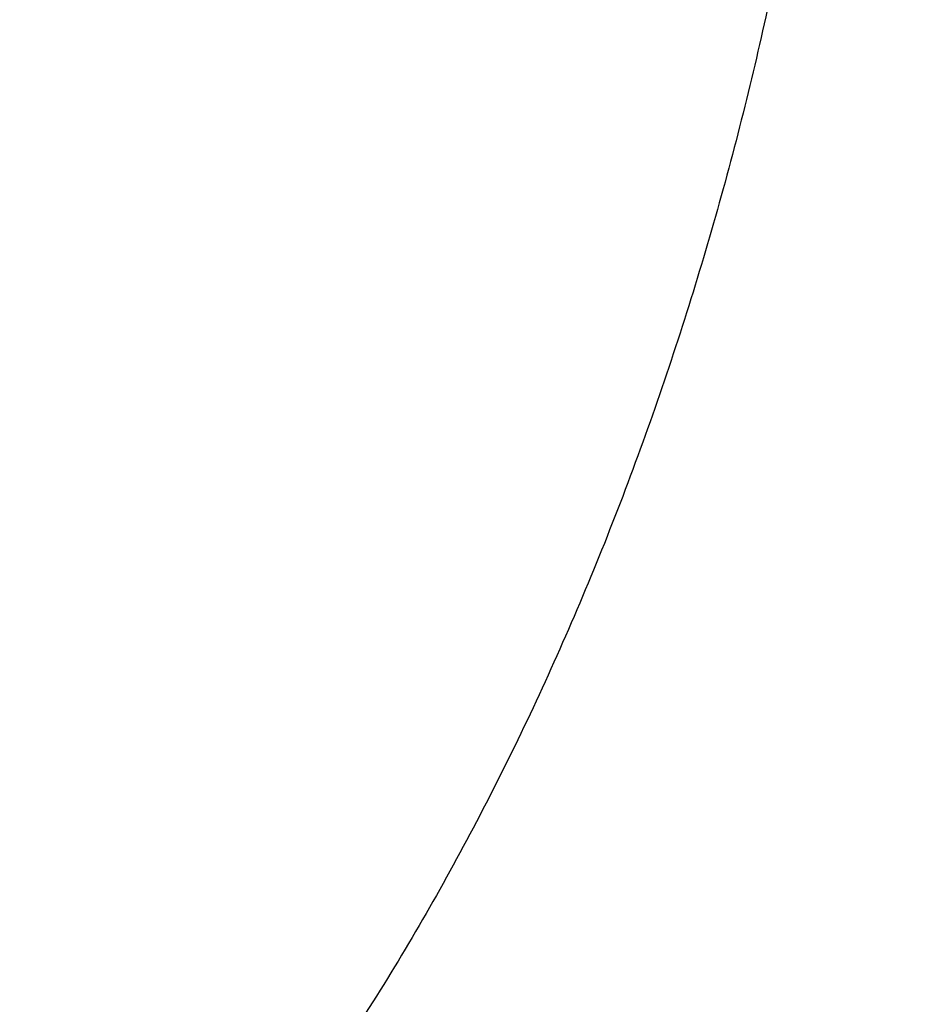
# Model space of a CAD drawing. Header units: millimetres. Extents: x -435 to 414, y -387 to 463.
# Tile 183 of 256: x -307.54 to -303.29, y -237.4 to -232.74. Entities that reach past the tile are written whole.
import ezdxf

# ---------------------------------------------------------------- set-up
doc = ezdxf.new("R2010")
doc.units = ezdxf.units.MM
doc.layers.add('mousse 2', color=7, linetype='Continuous', true_color=0x616161)

msp = doc.modelspace()

# ---------------------------------------------------------------- linework, layer by layer
at = {"layer": 'mousse 2'}
msp.add_open_spline([(-353.1934, -204.7248, 149.5814), (-347.6342, -204.0621, 85.5891), (-293.0432, -233.502, 40), (-230.1078, -222.0789, 40)], degree=3, dxfattribs=at)
for points, weights in [([(-349.61, -232.8296, 149.5413), (-340.1273, -231.443, 40), (-231.3246, -215.5331, 40)], [1, 0.737277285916, 1]), ([(-349.5716, -233.0908, 149.5413), (-340.0915, -231.6856, 40), (-231.3203, -215.5624, 40)], [1, 0.73727738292, 1]), ([(-349.5378, -233.3176, 149.5413), (-340.0601, -231.8965, 40), (-231.3159, -215.5916, 40)], [1, 0.737277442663, 1]), ([(-349.5066, -233.5246, 149.5413), (-340.031, -232.0893, 40), (-231.3115, -215.6209, 40)], [1, 0.737277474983, 1]), ([(-349.4769, -233.7193, 149.5413), (-340.0034, -232.2707, 40), (-231.3071, -215.6501, 40)], [1, 0.737277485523, 1]), ([(-349.4394, -233.9633, 149.5413), (-339.9684, -232.4982, 40), (-231.3012, -215.6882, 40)], [1, 0.737277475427, 1]), ([(-349.4021, -234.2034, 149.5413), (-339.9336, -232.7221, 40), (-231.2953, -215.7262, 40)], [1, 0.737277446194, 1]), ([(-349.3638, -234.4463, 149.5413), (-339.898, -232.9486, 40), (-231.2893, -215.7642, 40)], [1, 0.737277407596, 1]), ([(-349.3244, -234.6941, 149.5413), (-339.8612, -233.1796, 40), (-231.2833, -215.8022, 40)], [1, 0.737277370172, 1]), ([(-349.1887, -235.5262, 149.5413), (-339.7348, -233.9549, 40), (-231.2629, -215.927, 40)], [1, 0.737277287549, 1]), ([(-349.0453, -236.3728, 149.5413), (-339.6012, -234.7437, 40), (-231.2418, -216.0517, 40)], [1, 0.737277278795, 1]), ([(-348.8939, -237.2347, 149.5413), (-339.4601, -235.5468, 40), (-231.2192, -216.1803, 40)], [1, 0.73727732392, 1]), ([(-307.3816, -314.3895, 149.5413), (-300.775, -307.4469, 40), (-224.9732, -227.79, 40)], [1, 0.737277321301, 1]), ([(-306.6991, -315.0346, 149.5413), (-300.139, -308.0482, 40), (-224.8701, -227.8874, 40)], [1, 0.737277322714, 1]), ([(-306.0121, -315.6754, 149.5413), (-299.4988, -308.6453, 40), (-224.7665, -227.9841, 40)], [1, 0.737277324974, 1]), ([(-305.3201, -316.3123, 149.5413), (-298.8538, -309.2388, 40), (-224.6621, -228.0801, 40)], [1, 0.737277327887, 1]), ([(-304.6229, -316.9453, 149.5413), (-298.2041, -309.8287, 40), (-224.5572, -228.1754, 40)], [1, 0.737277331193, 1]), ([(-303.6335, -230.0325, 64.3093), (-304.3083, -241.8744, 66.0488), (-311.26, -240.7264, 56.3499)], [1, 0.640563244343, 1]), ([(-298.7541, -230.9413, 60.9111), (-299.5567, -242.6341, 62.5659), (-305.9504, -241.5959, 52.6589)], [1, 0.645355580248, 1])]:
    msp.add_rational_spline(points, weights, degree=2, dxfattribs=at)

doc.saveas('drawing.dxf')
